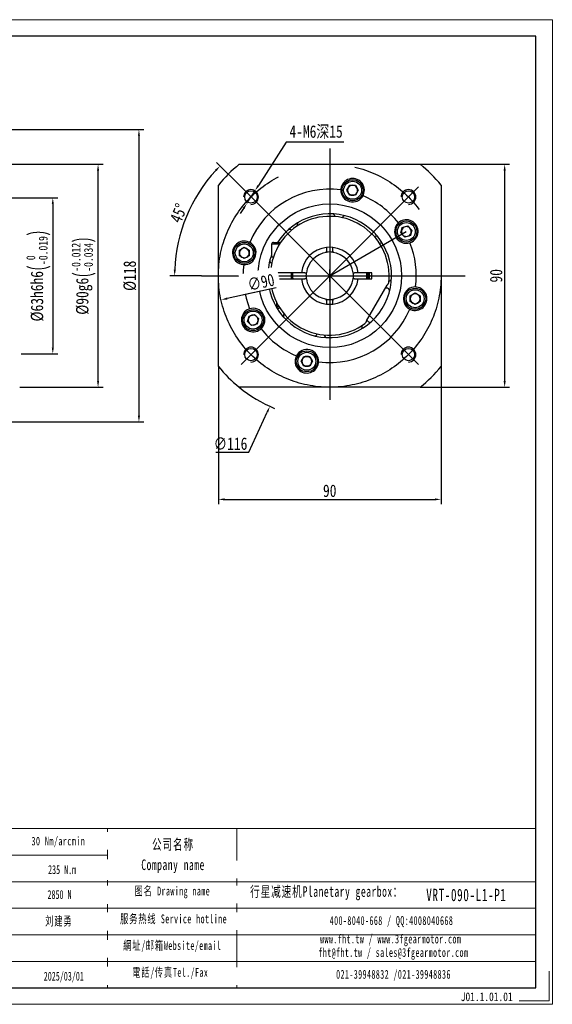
# Model space of a CAD drawing. Header units: millimetres. Extents: x -72 to 490, y -55 to 342.
# Tile 6 of 6: x 275 to 490, y -55 to 342. Entities that reach past the tile are written whole.
import ezdxf

# ---------------------------------------------------------------- set-up
doc = ezdxf.new("R2010")
doc.units = ezdxf.units.MM
doc.header["$LTSCALE"] = 10
doc.set_wipeout_variables(frame=1)
doc.header["$PDSIZE"] = -5
doc.linetypes.add('CENTER2', pattern=[28.575, 19.05, -3.175, 3.175, -3.175])
doc.layers.get('Defpoints').update_dxf_attribs({"lineweight": 18})
for name, color, linetype in [('1轮廓实线层', 7, 'Continuous'), ('2细线层', 4, 'Continuous'), ('3中心线层', 1, 'CENTER2'), ('6文字层', 3, 'Continuous'), ('7标注层', 4, 'Continuous')]:
    doc.layers.add(name, color=color, linetype=linetype)
doc.layers.add('SLD-0', color=7, linetype='Continuous', lineweight=18)
doc.layers.add('图框_外框线', color=7, linetype='Continuous', lineweight=18)
doc.styles.add('TH_GBDIM', font='txt', dxfattribs={"width": 0.8})
doc.styles.add('标准', font='txt', dxfattribs={"width": 0.667})
doc.styles.add('样式 1', font='txt', dxfattribs={"width": 0.8})
doc.dimstyles.new('副本 TH_GBDIM', dxfattribs={"dimtxt": 3.5, "dimasz": 2.5, "dimexe": 2, "dimexo": 0, "dimgap": 1.5, "dimtad": 1, "dimdec": 1, "dimdsep": 46, "dimtxsty": 'TH_GBDIM', "dimcen": 2.5, "dimdle": 5, "dimclrd": 4, "dimclre": 4, "dimclrt": 3, "dimadec": 0, "dimazin": 0, "dimtfac": 0.714286, "dimtdec": 1, "dimtmove": 0, "dimatfit": 3, "dimfxl": 1, "dimtolj": 1, "dimarcsym": 0})

# ---------------------------------------------------------------- blocks, each defined once
blk = doc.blocks.new('*D7')
at = {"layer": '7标注层', "color": 4, "lineweight": -2}
for p, q in [((257.27, 270.39), (290.55, 270.39)), ((288.55, 267.89), (288.55, 209.89)), ((257.27, 207.39), (260.98, 207.39)), ((275.79, 207.39), (290.55, 207.39))]:
    blk.add_line(p, q, dxfattribs=at)
at = {"layer": '7标注层', "color": 4}
for points in [[(288.97, 267.89), (288.13, 267.89), (288.55, 270.39)], [(288.13, 209.89), (288.97, 209.89), (288.55, 207.39)]]:
    blk.add_solid(points, dxfattribs=at)
at = {"layer": 'Defpoints', "color": 0}
for p in [(257.27, 270.39), (257.27, 207.39), (288.55, 207.39)]:
    blk.add_point(p, dxfattribs=at)
at = {"layer": '7标注层', "color": 3, "insert": (282.74, 238.89), "char_height": 5, "attachment_point": 5, "rotation": 90, "style": 'TH_GBDIM'}
blk.add_mtext('\\A1;{%%c63h6}{}{h6\\H0.7143x;{\\H2x;\\W0.5;(}\\S 0^ -0.019;{\\H2x;\\W0.5;)}}', dxfattribs=at)
blk = doc.blocks.new('*D8')
at = {"layer": '7标注层', "color": 4, "lineweight": -2}
for p, q in [((237.77, 283.89), (308.84, 283.89)), ((306.84, 196.39), (306.84, 281.39)), ((237.77, 193.89), (261.48, 193.89)), ((275.18, 193.89), (308.84, 193.89))]:
    blk.add_line(p, q, dxfattribs=at)
at = {"layer": '7标注层', "color": 4}
for points in [[(307.26, 281.39), (306.43, 281.39), (306.84, 283.89)], [(306.43, 196.39), (307.26, 196.39), (306.84, 193.89)]]:
    blk.add_solid(points, dxfattribs=at)
at = {"layer": 'Defpoints', "color": 0}
for p in [(237.77, 283.89), (306.84, 283.89), (237.77, 193.89)]:
    blk.add_point(p, dxfattribs=at)
at = {"layer": '7标注层', "color": 3, "insert": (301.04, 238.89), "char_height": 5, "attachment_point": 5, "rotation": 90, "style": 'TH_GBDIM'}
blk.add_mtext('\\A1;{%%c90}{}{g6\\H0.7143x;{\\H2x;\\W0.5;(}\\S-0.012^ -0.034;{\\H2x;\\W0.5;)}}', dxfattribs=at)
blk = doc.blocks.new('*D9')
at = {"layer": '7标注层', "color": 4, "lineweight": -2}
for p, q in [((227.27, 297.89), (325.36, 297.89)), ((323.36, 295.39), (323.36, 182.39)), ((227.27, 179.89), (325.36, 179.89))]:
    blk.add_line(p, q, dxfattribs=at)
at = {"layer": '7标注层', "color": 4}
for points in [[(323.78, 295.39), (322.94, 295.39), (323.36, 297.89)], [(322.94, 182.39), (323.78, 182.39), (323.36, 179.89)]]:
    blk.add_solid(points, dxfattribs=at)
at = {"layer": 'Defpoints', "color": 0}
for p in [(227.27, 297.89), (227.27, 179.89), (323.36, 179.89)]:
    blk.add_point(p, dxfattribs=at)
at = {"layer": '7标注层', "color": 3, "insert": (319.73, 238.89), "char_height": 5, "attachment_point": 5, "rotation": 90, "style": 'TH_GBDIM'}
blk.add_mtext('\\A1;{%%c118}{}{}', dxfattribs=at)
blk = doc.blocks.new('*D10')
at = {"layer": '7标注层', "color": 4, "lineweight": -2}
for p, q in [((382.8, 292.78), (371.62, 275.34)), ((406.12, 292.78), (382.8, 292.78)), ((367.03, 268.18), (370.27, 273.23)), ((365.68, 266.08), (364.33, 263.97))]:
    blk.add_line(p, q, dxfattribs=at)
at = {"layer": '7标注层', "color": 4}
for points in [[(371.27, 275.56), (371.97, 275.11), (370.27, 273.23)], [(366.03, 265.85), (365.33, 266.3), (367.03, 268.18)]]:
    blk.add_solid(points, dxfattribs=at)
at = {"layer": 'Defpoints', "color": 0}
for p in [(370.27, 273.23), (367.03, 268.18)]:
    blk.add_point(p, dxfattribs=at)
at = {"layer": '7标注层', "color": 3, "insert": (394.96, 296.87), "char_height": 5, "attachment_point": 5, "style": 'TH_GBDIM'}
blk.add_mtext('\\A1;4-M6深15{}', dxfattribs=at)
blk = doc.blocks.new('*D17')
at = {"layer": '7标注层', "color": 4, "lineweight": -2}
for p, q in [((364.63, 274.73), (354.73, 284.62)), ((348.7, 238.89), (335.79, 238.89))]:
    blk.add_line(p, q, dxfattribs=at)
blk.add_arc((400.47, 238.89), 62.68, 137.2853, 177.7147, dxfattribs=at)
at = {"layer": '7标注层', "color": 4}
for points in [[(354.72, 281.12), (354.12, 281.7), (356.15, 283.21)], [(337.42, 241.4), (338.26, 241.38), (337.79, 238.89)]]:
    blk.add_solid(points, dxfattribs=at)
at = {"layer": 'Defpoints', "color": 0}
for p in [(364.63, 274.73), (346.19, 270.23), (348.7, 238.89), (400.47, 238.89), (455.17, 238.89)]:
    blk.add_point(p, dxfattribs=at)
at = {"layer": '7标注层', "color": 3, "insert": (339.4, 264.18), "char_height": 5, "attachment_point": 5, "rotation": 67.5, "style": 'TH_GBDIM'}
blk.add_mtext('\\A1;45%%d', dxfattribs=at)
blk = doc.blocks.new('*D18')
at = {"layer": '7标注层', "color": 4, "lineweight": -2}
for p, q in [((437.06, 283.89), (473.18, 283.89)), ((471.18, 196.39), (471.18, 281.39)), ((437.06, 193.89), (473.18, 193.89))]:
    blk.add_line(p, q, dxfattribs=at)
at = {"layer": '7标注层', "color": 4}
for points in [[(471.6, 281.39), (470.76, 281.39), (471.18, 283.89)], [(470.76, 196.39), (471.6, 196.39), (471.18, 193.89)]]:
    blk.add_solid(points, dxfattribs=at)
at = {"layer": 'Defpoints', "color": 0}
for p in [(437.06, 283.89), (471.18, 283.89), (437.06, 193.89)]:
    blk.add_point(p, dxfattribs=at)
at = {"layer": '7标注层', "color": 3, "insert": (467.74, 238.89), "char_height": 5, "attachment_point": 5, "rotation": 90, "style": 'TH_GBDIM'}
blk.add_mtext('\\A1;90', dxfattribs=at)
blk = doc.blocks.new('*D19')
at = {"layer": '7标注层', "color": 4, "lineweight": -2}
for p, q in [((355.47, 202.3), (355.47, 146.63)), ((445.47, 202.3), (445.47, 146.63)), ((357.97, 148.63), (442.97, 148.63))]:
    blk.add_line(p, q, dxfattribs=at)
at = {"layer": '7标注层', "color": 4}
for points in [[(357.97, 149.04), (357.97, 148.21), (355.47, 148.63)], [(442.97, 148.21), (442.97, 149.04), (445.47, 148.63)]]:
    blk.add_solid(points, dxfattribs=at)
at = {"layer": 'Defpoints', "color": 0}
for p in [(355.47, 202.3), (445.47, 202.3), (445.47, 148.63)]:
    blk.add_point(p, dxfattribs=at)
at = {"layer": '7标注层', "color": 3, "insert": (400.47, 152.07), "char_height": 5, "attachment_point": 5, "style": 'TH_GBDIM'}
blk.add_mtext('\\A1;90', dxfattribs=at)
blk = doc.blocks.new('*D20')
at = {"layer": '7标注层', "color": 4, "lineweight": -2}
for p, q in [((397.97, 238.89), (402.97, 238.89)), ((400.47, 236.39), (400.47, 241.39)), ((367.77, 167.63), (375.24, 183.9)), ((354.5, 167.63), (367.77, 167.63))]:
    blk.add_line(p, q, dxfattribs=at)
blk.add_arc((400.47, 238.89), 58, 230.8833, 247.3254, dxfattribs=at)
at = {"layer": '7标注层', "color": 4}
blk.add_solid([(375.62, 183.73), (374.86, 184.07), (376.28, 186.17)], dxfattribs=at)
at = {"layer": 'Defpoints', "color": 0}
for p in [(424.66, 291.6), (376.28, 186.17)]:
    blk.add_point(p, dxfattribs=at)
at = {"layer": '7标注层', "color": 3, "insert": (360.38, 171.08), "char_height": 5, "attachment_point": 5, "style": 'TH_GBDIM'}
blk.add_mtext('\\A1;{∅116}{}{}', dxfattribs=at)
blk = doc.blocks.new('*D25')
at = {"layer": '7标注层', "color": 4, "lineweight": -2}
blk.add_line((378.77, 234.09), (358.97, 229.71), dxfattribs=at)
at = {"layer": '7标注层', "color": 4}
blk.add_solid([(358.88, 230.12), (359.06, 229.3), (356.53, 229.17)], dxfattribs=at)
at = {"layer": 'Defpoints', "color": 0}
for p in [(444.41, 248.6), (356.53, 229.17)]:
    blk.add_point(p, dxfattribs=at)
at = {"layer": '7标注层', "color": 3, "insert": (372.7, 236.27), "char_height": 5, "attachment_point": 5, "rotation": 12.4696, "style": 'TH_GBDIM'}
blk.add_mtext('\\A1;∅90', dxfattribs=at)

msp = doc.modelspace()

# ---------------------------------------------------------------- linework, layer by layer
at = {"layer": '1轮廓实线层', "linetype": 'Continuous'}
for p, q in [((363.88, 283.89), (437.06, 283.89)), ((355.47, 202.3), (355.47, 275.48)), ((407.41, 273.42), (408.57, 275.42)), ((408.57, 275.42), (410.88, 275.42)), ((410.88, 275.42), (412.03, 273.42)), ((445.47, 275.48), (445.47, 202.3)), ((408.57, 271.42), (407.41, 273.42)), ((410.88, 271.42), (408.57, 271.42)), ((412.03, 273.42), (410.88, 271.42)), ((429.2, 256.16), (429.8, 258.4)), ((429.8, 258.4), (432.03, 258.99)), ((432.03, 258.99), (433.66, 257.36)), ((430.83, 254.53), (429.2, 256.16)), ((433.06, 255.13), (430.83, 254.53)), ((433.66, 257.36), (433.06, 255.13)), ((363.94, 249.29), (365.94, 250.45)), ((365.94, 250.45), (367.94, 249.29)), ((380.14, 251.64), (376.97, 251.64)), ((377.72, 252.39), (380.63, 252.39)), ((363.94, 246.99), (363.94, 249.29)), ((365.94, 245.83), (363.94, 246.99)), ((367.94, 246.99), (365.94, 245.83)), ((367.94, 249.29), (367.94, 246.99)), ((399.22, 249.92), (399.22, 248.89)), ((401.72, 248.89), (401.72, 249.92)), ((377.67, 246.39), (376.97, 246.39)), ((386.03, 240.14), (377, 240.14)), ((388.54, 240.14), (377, 240.14)), ((385.17, 240.14), (385.12, 238.89)), ((385.12, 238.89), (385.17, 237.64)), ((390.47, 240.14), (389.44, 240.14)), ((411.5, 240.14), (410.47, 240.14)), ((417.47, 240.14), (412.41, 240.14)), ((417.47, 237.64), (417.47, 240.14)), ((377, 237.64), (386.03, 237.64)), ((377, 237.64), (388.54, 237.64)), ((389.44, 237.64), (390.47, 237.64)), ((410.47, 237.64), (411.5, 237.64)), ((412.41, 237.64), (417.47, 237.64)), ((415.39, 220.73), (423.65, 235.04)), ((423.85, 233.83), (423.02, 233.95)), ((433, 230.79), (435, 231.94)), ((433, 228.48), (433, 230.79)), ((435, 231.94), (437, 230.79)), ((437, 230.79), (437, 228.48)), ((378.97, 226.64), (379.83, 226.64)), ((399.22, 228.89), (399.22, 227.86)), ((401.72, 227.86), (401.72, 228.89)), ((435, 227.33), (433, 228.48)), ((437, 228.48), (435, 227.33)), ((367.28, 220.41), (367.88, 222.65)), ((367.88, 222.65), (370.11, 223.24)), ((370.11, 223.24), (371.74, 221.61)), ((379.98, 226.39), (379.22, 226.39)), ((368.91, 218.78), (367.28, 220.41)), ((371.14, 219.38), (368.91, 218.78)), ((371.74, 221.61), (371.14, 219.38)), ((415.53, 220.97), (415.84, 220.56)), ((388.91, 204.36), (390.06, 206.36)), ((390.06, 202.36), (388.91, 204.36)), ((390.06, 206.36), (392.37, 206.36)), ((392.37, 206.36), (393.53, 204.36)), ((393.53, 204.36), (392.37, 202.36)), ((392.37, 202.36), (390.06, 202.36)), ((437.06, 193.89), (363.88, 193.89))]:
    msp.add_line(p, q, dxfattribs=at)
at = {"layer": '1轮廓实线层', "linetype": 'Continuous', "flags": 128}
for points in [[(401.72, 250.32), (400.47, 250.39), (399.22, 250.32)], [(415.77, 237.64), (415.82, 238.89), (415.77, 240.14)], [(399.22, 227.46), (400.47, 227.39), (401.72, 227.46)]]:
    msp.add_lwpolyline(points, dxfattribs=at)
at = {"layer": '1轮廓实线层', "linetype": 'Continuous'}
for centre, radius in [((409.72, 273.42), 4.25), ((409.72, 273.42), 3.62), ((368.65, 270.71), 2.5), ((432.29, 270.71), 2.5), ((400.47, 238.89), 29), ((431.43, 256.76), 4.25), ((431.43, 256.76), 3.63), ((365.94, 248.14), 4.25), ((365.94, 248.14), 3.63), ((435, 229.63), 4.25), ((435, 229.63), 3.63), ((369.51, 221.01), 4.25), ((369.51, 221.01), 3.63), ((368.65, 207.07), 2.5), ((391.22, 204.36), 4.25), ((391.22, 204.36), 3.63), ((432.29, 207.07), 2.5)]:
    msp.add_circle(centre, radius, dxfattribs=at)
for centre, radius, start, end in [((400.47, 238.89), 58, 129.1167, 140.8833), ((400.47, 238.89), 58, 39.1167, 50.8833), ((409.72, 273.42), 4.75, 336.9662, 173.0338), ((409.72, 273.42), 2, 150, 210), ((409.72, 273.42), 2, 90, 150), ((409.72, 273.42), 2, 30, 90), ((409.72, 273.42), 2, 330, 30), ((400.47, 238.89), 35, 82.6029, 157.3971), ((409.72, 273.42), 4.75, 177.866, 332.134), ((409.72, 273.42), 2, 210, 270), ((409.72, 273.42), 2, 270, 330), ((400.47, 238.89), 35, 37.6029, 67.3971), ((400.47, 238.89), 25, 180, 147.3164), ((400.47, 238.89), 24, 353.5565, 177.0145), ((401.58, 262.86), 1, 356.1641, 87.3579), ((406.52, 262.11), 1, 75.3995, 166.5933), ((388.33, 259.59), 1, 120.3995, 211.5933), ((431.43, 256.76), 4.75, 132.866, 287.134), ((431.43, 256.76), 4.75, 291.9662, 128.0338), ((431.43, 256.76), 2, 105, 165), ((431.43, 256.76), 2, 45, 105), ((384.3, 256.62), 1, 41.1641, 132.3579), ((418.21, 255.06), 1, 311.1641, 42.3579), ((431.43, 256.76), 2, 165, 225), ((431.43, 256.76), 2, 225, 285), ((431.43, 256.76), 2, 285, 345), ((431.43, 256.76), 2, 345, 45), ((365.94, 248.14), 4.75, 66.9662, 263.0338), ((365.94, 248.14), 4.75, 267.866, 62.134), ((377.72, 251.64), 0.75, 90, 180), ((421.17, 251.03), 1, 30.3995, 121.5933), ((400.47, 238.89), 35, 352.6029, 22.3971), ((365.94, 248.14), 2, 120, 180), ((365.94, 248.14), 2, 180, 240), ((365.94, 248.14), 2, 60, 120), ((365.94, 248.14), 2, 0, 60), ((365.94, 248.14), 2, 300, 0), ((400.47, 238.89), 25, 160.0516, 180), ((400.47, 238.89), 11.5, 96.2401, 173.7599), ((400.47, 238.89), 9.5, 97.5608, 172.4392), ((400.47, 238.89), 9.6, 82.5184, 97.4816), ((400.47, 238.89), 11.5, 6.2401, 83.7599), ((400.47, 238.89), 9.5, 7.5608, 82.4392), ((365.94, 248.14), 2, 240, 300), ((400.47, 238.89), 35, 172.6029, 202.3971), ((377.25, 244.94), 1, 165.3995, 256.5933), ((376.5, 239.99), 1, 86.1641, 177.3579), ((400.47, 238.89), 15, 175.2198, 184.7802), ((400.47, 238.89), 9.6, 172.5184, 187.4816), ((400.47, 238.89), 9.6, 352.5184, 7.4816), ((400.47, 238.89), 15, 355.2198, 4.7802), ((400.47, 238.89), 15.75, 355.4479, 4.5521), ((400.47, 238.89), 16.15, 355.5609, 4.4391), ((400.47, 238.89), 24, 182.9855, 306.4435), ((400.47, 238.89), 11.5, 186.2401, 263.7599), ((400.47, 238.89), 9.5, 187.5608, 262.4392), ((400.47, 238.89), 11.5, 276.2401, 353.7599), ((400.47, 238.89), 9.5, 277.5608, 352.4392), ((424.45, 237.78), 1, 266.1641, 357.3579), ((423.7, 232.84), 1, 345.3995, 81.3787), ((435, 229.63), 4.75, 87.866, 242.134), ((435, 229.63), 2, 120, 180), ((435, 229.63), 4.75, 246.9662, 83.0338), ((435, 229.63), 2, 60, 120), ((435, 229.63), 2, 0, 60), ((400.47, 238.89), 9.6, 262.5184, 277.4816), ((435, 229.63), 2, 180, 240), ((435, 229.63), 2, 240, 300), ((435, 229.63), 2, 300, 0), ((369.51, 221.01), 4.75, 111.9662, 308.0338), ((369.51, 221.01), 2, 105, 165), ((369.51, 221.01), 4.75, 312.866, 107.134), ((369.51, 221.01), 2, 45, 105), ((379.77, 226.74), 1, 210.3995, 301.5933), ((382.74, 222.72), 1, 131.1641, 222.3579), ((400.47, 238.89), 35, 262.6029, 337.3971), ((369.51, 221.01), 2, 165, 225), ((369.51, 221.01), 2, 225, 285), ((369.51, 221.01), 2, 285, 345), ((369.51, 221.01), 2, 345, 45), ((412.62, 218.19), 1, 300.3995, 31.5933), ((416.64, 221.15), 1, 216.3787, 312.3579), ((400.47, 238.89), 35, 217.6029, 247.3971), ((394.42, 215.66), 1, 255.3995, 346.5933), ((399.36, 214.91), 1, 176.1641, 267.3579), ((391.22, 204.36), 4.75, 357.866, 152.134), ((391.22, 204.36), 4.75, 156.9662, 353.0338), ((391.22, 204.36), 2, 150, 210), ((391.22, 204.36), 2, 90, 150), ((391.22, 204.36), 2, 210, 270), ((391.22, 204.36), 2, 30, 90), ((391.22, 204.36), 2, 270, 330), ((391.22, 204.36), 2, 330, 30), ((400.47, 238.89), 58, 219.1167, 230.8833), ((400.47, 238.89), 58, 309.1167, 320.8833)]:
    msp.add_arc(centre, radius, start, end, dxfattribs=at)
for points in [[(405.01, 274), (404.98, 273.6)], [(413.92, 271.2), (414.1, 271.56)], [(428.5, 260.5), (428.2, 260.24)], [(368.16, 252.34), (367.8, 252.51)], [(376.97, 251.64), (376.97, 246.39)], [(432.83, 252.22), (433.21, 252.36)], [(399.22, 250.32), (399.22, 249.92)], [(401.72, 249.92), (401.72, 250.32)], [(365.36, 243.43), (365.76, 243.39)], [(377, 240.14), (376.5, 240.14)], [(378.97, 240.14), (378.97, 237.64)], [(384.97, 237.64), (384.97, 240.14)], [(389.04, 240.14), (388.54, 240.14)], [(389.44, 240.14), (389.04, 240.14)], [(411.9, 240.14), (411.5, 240.14)], [(412.41, 240.14), (411.9, 240.14)], [(376.5, 237.64), (377, 237.64)], [(388.54, 237.64), (389.04, 237.64)], [(389.04, 237.64), (389.44, 237.64)], [(411.5, 237.64), (411.9, 237.64)], [(411.9, 237.64), (412.41, 237.64)], [(424.32, 236.19), (423.65, 235.04)], [(435.58, 234.35), (435.18, 234.38)], [(378.97, 228.22), (378.97, 226.64)], [(378.97, 226.64), (379.22, 226.39)], [(399.22, 227.86), (399.22, 227.46)], [(401.72, 227.46), (401.72, 227.86)], [(368.11, 225.55), (367.73, 225.42)], [(432.78, 225.44), (433.14, 225.26)], [(415.39, 220.73), (414.73, 219.58)], [(372.44, 217.27), (372.74, 217.53)], [(387.02, 206.58), (386.85, 206.21)], [(395.93, 203.78), (395.97, 204.18)]]:
    msp.add_open_spline(points, degree=1, dxfattribs=at)
for points, knots in [([(399.22, 248.3), (399.22, 248.39), (399.22, 248.59), (399.22, 248.78), (399.22, 248.89)], [0, 0, 0, 0, 0.444848, 1, 1, 1, 1]), ([(401.72, 248.89), (401.72, 248.78), (401.72, 248.59), (401.72, 248.39), (401.72, 248.3)], [0, 0, 0, 0, 0.555152, 1, 1, 1, 1]), ([(390.47, 240.14), (390.58, 240.14), (390.77, 240.14), (390.97, 240.14), (391.05, 240.14)], [0, 0, 0, 0, 0.555152, 1, 1, 1, 1]), ([(409.89, 240.14), (409.97, 240.14), (410.17, 240.14), (410.36, 240.14), (410.47, 240.14)], [0, 0, 0, 0, 0.444848, 1, 1, 1, 1]), ([(391.05, 237.64), (390.97, 237.64), (390.77, 237.64), (390.58, 237.64), (390.47, 237.64)], [0, 0, 0, 0, 0.444848, 1, 1, 1, 1]), ([(410.47, 237.64), (410.36, 237.64), (410.17, 237.64), (409.97, 237.64), (409.89, 237.64)], [0, 0, 0, 0, 0.555152, 1, 1, 1, 1]), ([(399.22, 228.89), (399.22, 229), (399.22, 229.19), (399.22, 229.38), (399.22, 229.47)], [0, 0, 0, 0, 0.555152, 1, 1, 1, 1]), ([(401.72, 229.47), (401.72, 229.38), (401.72, 229.19), (401.72, 229), (401.72, 228.89)], [0, 0, 0, 0, 0.444848, 1, 1, 1, 1])]:
    msp.add_open_spline(points, degree=3, knots=knots, dxfattribs=at)
at = {"layer": '2细线层', "color": 4}
for centre in [(368.65, 270.71), (432.29, 270.71), (368.65, 207.07), (432.29, 207.07)]:
    msp.add_arc(centre, 3, 270, 180, dxfattribs=at)
at = {"layer": '3中心线层'}
for p, q in [((400.47, 290.28), (400.47, 188.78)), ((400.47, 238.89), (364.63, 274.73)), ((400.47, 238.89), (436.31, 274.73)), ((400.47, 238.89), (431.43, 256.76)), ((348.7, 238.89), (455.17, 238.89)), ((400.47, 238.89), (364.63, 203.05)), ((400.47, 238.89), (436.31, 203.05))]:
    msp.add_line(p, q, dxfattribs=at)
msp.add_circle((400.47, 238.89), 45, dxfattribs=at)
at = {"layer": '图框_外框线'}
for p, q in [((-21.99, 15.73), (483.75, 15.73)), ((310.71, 15.73), (310.71, -48.51)), ((362.93, 15.73), (362.93, -48.51)), ((26.47, 5.01), (310.71, 5.01)), ((-21.99, -5.71), (483.75, -5.71)), ((26.47, -16.43), (483.75, -16.43))]:
    msp.add_line(p, q, dxfattribs=at)
at = {"layer": '图框_外框线', "color": 3}
msp.add_lwpolyline([(-71.64, -55.2), (490.44, -55.2), (490.44, 342.27), (-71.64, 342.27)], close=True, dxfattribs=at)
at = {"layer": '图框_外框线', "color": 3, "lineweight": 25}
msp.add_lwpolyline([(-38.19, -48.51), (483.75, -48.51), (483.75, 335.58), (-38.19, 335.58)], close=True, dxfattribs=at)
at = {"layer": '图框_外框线', "color": 3}
msp.add_lwpolyline([(489.1, -41.82), (489.1, -53.86), (477.05, -53.86)], dxfattribs=at)

# ---------------------------------------------------------------- texts
at = {"layer": '6文字层', "insert": (453.44, -50.4), "char_height": 3.5, "width": 43.3044, "attachment_point": 1, "style": '样式 1'}
msp.add_mtext('J01.1.01.01', dxfattribs=at)
at = {"layer": 'SLD-0', "color": 1, "insert": (290.79, 12.41), "char_height": 3.4538, "width": 44.1701, "attachment_point": 2, "style": '标准'}
msp.add_mtext('{\\T1.1;30 Nm/arcmin}', dxfattribs=at)
at = {"layer": 'SLD-0', "color": 1, "attachment_point": 2, "line_spacing_factor": 1.15057, "style": '标准'}
for s, insert, char_height, width in [('\\T1.1;公司名称\\PCompany name', (337.15, 11.5), 4.2873, 55.5065), ('\\T1.1;图名 Drawing name', (336.86, -7.69), 3.5727, 45.6902), ('\\T1.1;  行星减速机Planetary gearbox：', (397.09, -7.52), 4.2873, 67.4283), ('\\pxt5;{\\T1.1;VRT-090-L1-P1}', (455.69, -8.55), 5.0018, 36.4004), ('\\T1.1;服务热线 Service hotline', (337.36, -18.92), 3.5727, 50.9033), ('\\T1.1;400-8040-668 / QQ:4008040668', (425.43, -19.6), 3.5727, 104.0209), ('\\T1.1;www.fht.tw / www.3fgearmotor.com ', (425.1, -27.04), 3.5727, 104.138), ('\\T1.1;網址/邮箱Website/email', (336.81, -29.68), 3.5727, 52.9856), ('\\T1.1;\\pxt12;fht@fht.tw / sales@3fgearmotor.com ', (426.19, -32.48), 3.5727, 104.138), ('\\T1.1;電話/传真Tel./Fax', (336.01, -40.53), 3.5727, 53.6228), ('\\T1.1;021-39948832 /021-39948836 ', (426.23, -41.31), 3.5727, 79.5172)]:
    msp.add_mtext(s, dxfattribs=dict(at, insert=insert, char_height=char_height, width=width))

# ---------------------------------------------------------------- dimensions: what is measured, and where the dimension line sits
at = {"layer": '7标注层'}
for p1, p2, text, override, picture, middle in [((367.03, 268.18), (370.27, 273.23), '4-M<>深15{}', {"dimtxt": 5, "dimgap": 1, "dimtoh": 1, "dimpost": '<>', "dimcen": 0, "dimtvp": 0.1}, '*D10', (394.96, 292.78)), ((424.66, 291.6), (376.28, 186.17), '{<>}{}{}', {"dimtxt": 5, "dimgap": 1, "dimtih": 1, "dimtoh": 1, "dimtofl": 0}, '*D20', (360.38, 167.63))]:
    dim = msp.add_diameter_dim_2p(p1=p1, p2=p2, text=text, dimstyle='副本 TH_GBDIM', override=override, dxfattribs=at)
    dim.commit()
    dim.dimension.update_dxf_attribs({"geometry": picture, "text_midpoint": middle, "dimtype": 163})
for base, p1, p2, text, picture, middle in [((323.36, 179.89), (227.27, 297.89), (227.27, 179.89), '{%%c<>}{}{}', '*D9', (323.36, 238.89)), ((288.55, 207.39), (257.27, 270.39), (257.27, 207.39), '{%%c<>h6}{}{h6\\H0.7143x;{\\H2x;\\W0.5;(}\\S 0^ -0.019;{\\H2x;\\W0.5;)}}', '*D7', (288.55, 238.89))]:
    dim = msp.add_linear_dim(base=base, p1=p1, p2=p2, angle=90, text=text, dimstyle='副本 TH_GBDIM', override={"dimtxt": 5, "dimgap": 1}, dxfattribs=at)
    dim.commit()
    dim.dimension.update_dxf_attribs({"geometry": picture, "text_midpoint": middle, "dimtype": 160})
dim = msp.add_linear_dim(base=(306.84, 283.89), p1=(237.77, 193.89), p2=(237.77, 283.89), angle=90, text='{%%c<>}{}{g6\\H0.7143x;{\\H2x;\\W0.5;(}\\S-0.012^ -0.034;{\\H2x;\\W0.5;)}}', dimstyle='副本 TH_GBDIM', override={"dimtxt": 5, "dimgap": 1, "dimtad": 1, "dimjust": 0, "dimdec": 1, "dimlfac": 1, "dimse1": 0, "dimse2": 0, "dimsd1": 0, "dimsd2": 0}, dxfattribs=at)
dim.commit()
dim.dimension.update_dxf_attribs({"geometry": '*D8', "text_midpoint": (301.04, 238.89)})
dim = msp.add_angular_dim_2l(base=(346.19, 270.23), line1=((348.7, 238.89), (455.17, 238.89)), line2=((400.47, 238.89), (364.63, 274.73)), dimstyle='副本 TH_GBDIM', override={"dimtxt": 5, "dimgap": 1}, dxfattribs=at)
dim.commit()
dim.dimension.update_dxf_attribs({"geometry": '*D17', "text_midpoint": (339.4, 264.18)})
dim = msp.add_linear_dim(base=(471.18, 283.89), p1=(437.06, 193.89), p2=(437.06, 283.89), angle=90, dimstyle='副本 TH_GBDIM', override={"dimtxt": 5, "dimgap": 1}, dxfattribs=at)
dim.commit()
dim.dimension.update_dxf_attribs({"geometry": '*D18', "text_midpoint": (467.74, 238.89)})
dim = msp.add_linear_dim(base=(445.47, 148.63), p1=(355.47, 202.3), p2=(445.47, 202.3), dimstyle='副本 TH_GBDIM', override={"dimtxt": 5, "dimgap": 1}, dxfattribs=at)
dim.commit()
dim.dimension.update_dxf_attribs({"geometry": '*D19', "text_midpoint": (400.47, 148.63), "dimtype": 160})

# ---------------------------------------------------------------- next in the draw order: texts
at = {"layer": 'SLD-0', "color": 1, "char_height": 3.5727, "width": 170.32, "attachment_point": 2, "style": '标准', "bg_fill": 2}
for s, insert in [('{\\f宋体|b0|i0|c134|p2;\\W0.65;扭转刚性 \\fArial|b0|i0|c0|p34;Torsional Rigidity}', (251.39, 12.54)), ('{\\f宋体|b0|i0|c134|p2;容许轴向力Max Axial Force}', (250.76, -9.37)), ('{\\T1.1;日期 Date：}', (243.66, -41.81))]:
    msp.add_mtext(s, dxfattribs=dict(at, insert=insert))
at = {"layer": 'SLD-0', "color": 1, "insert": (212.45, -30.57), "char_height": 3.5727, "width": 170.32, "attachment_point": 2, "line_spacing_factor": 1.15057, "style": '标准', "bg_fill": 2}
msp.add_mtext('{\\T1.1;0.44-0.61kg.cm²}', dxfattribs=at)

# ---------------------------------------------------------------- next in the draw order: wipeouts: each hides what was drawn before it
msp.add_wipeout([(365.34, 231.36), (363.59, 239.27), (378.96, 242.67), (380.71, 234.76)]).dxf.layer = '7标注层'

# ---------------------------------------------------------------- next in the draw order: linework, layer by layer
at = {"layer": '图框_外框线'}
for p, q in [((26.47, -27.15), (483.75, -27.15)), ((26.47, -37.86), (483.75, -37.86))]:
    msp.add_line(p, q, dxfattribs=at)

# ---------------------------------------------------------------- next in the draw order: texts
at = {"layer": 'SLD-0', "color": 1, "width": 170.32, "attachment_point": 2, "style": '标准', "bg_fill": 2}
for s, insert, char_height in [('{\\fSimSun|b1|i0|c134|p2;2850 N}', (291.26, -9.11), 3.5727), ('2025/03/01', (293, -42.07), 3.573)]:
    msp.add_mtext(s, dxfattribs=dict(at, insert=insert, char_height=char_height))

# ---------------------------------------------------------------- next in the draw order: dimensions: what is measured, and where the dimension line sits
at = {"layer": '7标注层'}
dim = msp.add_diameter_dim_2p(p1=(444.41, 248.6), p2=(356.53, 229.17), dimstyle='副本 TH_GBDIM', override={"dimtxt": 5, "dimgap": 1}, dxfattribs=at)
dim.commit()
dim.dimension.update_dxf_attribs({"geometry": '*D25', "text_midpoint": (373.45, 232.91), "dimtype": 163})

# ---------------------------------------------------------------- next in the draw order: texts
at = {"layer": 'SLD-0', "color": 1, "char_height": 3.5727, "width": 170.32, "attachment_point": 2, "style": '标准', "bg_fill": 2}
for s, insert in [('\\A1;最大弯曲力矩M{\\H0.7x;\\S^ 2KB;}{\\H0.7x;\\S3^ ;}', (250.65, 1.53)), ('{\\fSimSun|b0|i0|c134|p2;\\T1.1;设计 \\fArial|b0|i0|c0|p34;Design\\fSimSun|b0|i0|c134|p2;：}', (244.96, -20.11)), ('{\\fSimSun|b0|i0|c134|p2;\\T1.1;复核 \\fArial|b0|i0|c0|p34;Recheck\\fSimSun|b0|i0|c134|p2;：}', (246.1, -31.07))]:
    msp.add_mtext(s, dxfattribs=dict(at, insert=insert))

# ---------------------------------------------------------------- next in the draw order: texts
for s, insert in [('{\\fSimSun|b1|i0|c134|p2;235 N.m}', (292.32, 0.95)), ('{\\fSimSun|b0|i0|c134|p2;\\T1.1;刘建勇 }', (290.98, -19.83))]:
    msp.add_mtext(s, dxfattribs=dict(at, insert=insert))

doc.saveas('drawing.dxf')
